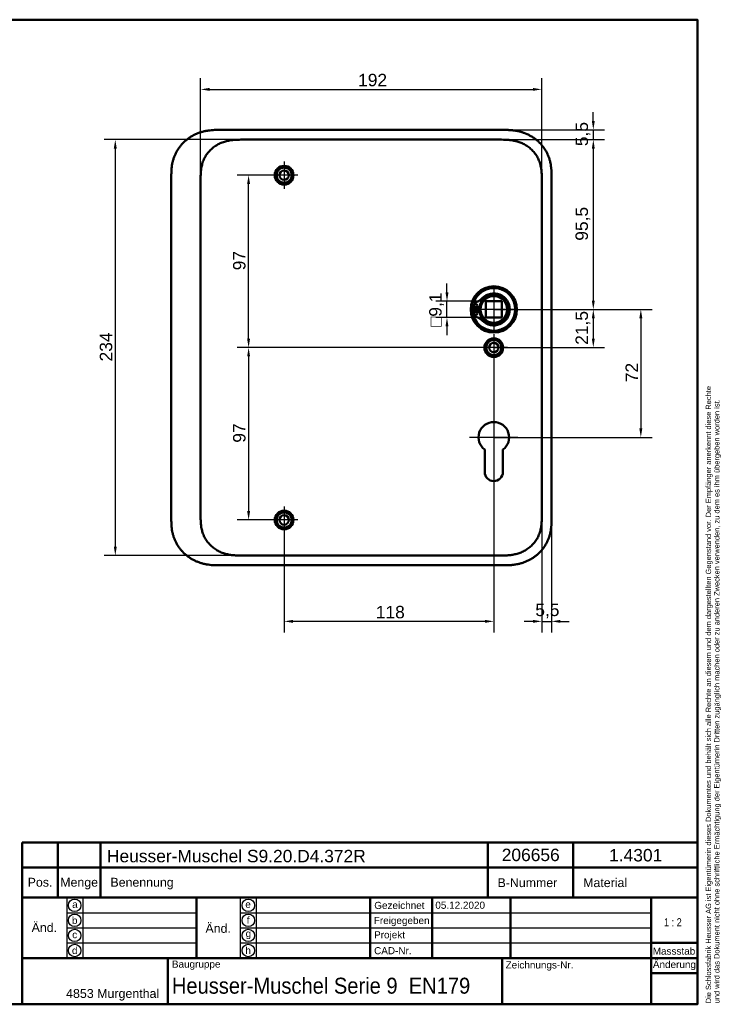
# Model space of a CAD drawing. Header units: millimetres. Extents: x 20 to 833, y 20 to 574.
# Tile 16 of 16: x 439 to 833, y 20 to 574. Entities that reach past the tile are written whole.
import ezdxf
from ezdxf.enums import TextEntityAlignment as Align

# ---------------------------------------------------------------- set-up
doc = ezdxf.new("R2010")
doc.units = ezdxf.units.MM
doc.header["$LTSCALE"] = 2
for name, color, linetype, lineweight in [('Bemaßungen(DIN)', 7, 'Continuous', 25), ('Mittelpunktmarkierung(DIN)', 7, 'Continuous', 25), ('Sichtbare Kanten(DIN)', 7, 'Continuous', 50), ('Skizziergeometrie(DIN)', 7, 'Continuous', 50), ('Skizzierlinie(DIN)', 7, 'Continuous', 25), ('Symbole(DIN)', 7, 'Continuous', 25)]:
    doc.layers.add(name, color=color, linetype=linetype, lineweight=lineweight)
doc.styles.add('Aktuell-DIN', font='arial.ttf')
doc.styles.add('STANDARD-DIN~0', font='arial.ttf')
doc.styles.add('Textstil10', font='arial.ttf')
doc.styles.add('Textstil41', font='arial.ttf', dxfattribs={"width": 0.8})
doc.styles.add('Textstil83', font='arial.ttf', dxfattribs={"width": 0.8})
doc.dimstyles.new('CAD-LAN', dxfattribs={"dimscale": 2, "dimtxt": 3.5, "dimasz": 2.5, "dimexe": 3.175, "dimexo": 0, "dimgap": 0.8, "dimtad": 1, "dimrnd": 1e-08, "dimtxsty": 'STANDARD-DIN~0', "dimcen": 0.09, "dimdle": 10, "dimclrd": 250, "dimclre": 250, "dimclrt": 250, "dimadec": 0, "dimazin": 2, "dimtfac": 1, "dimtmove": 0, "dimatfit": 3, "dimfxl": 1, "dimtolj": 1, "dimtzin": 0, "dimlwd": 25, "dimlwe": 25, "dimarcsym": 0})

# ---------------------------------------------------------------- blocks, each defined once
blk = doc.blocks.new('Ränder Standardrahmen')
at = {"layer": 'Skizziergeometrie(DIN)', "flags": 128}
blk.add_lwpolyline([(10, 10), (10, 287), (410, 287), (410, 10), (10, 10)], dxfattribs=at)
blk = doc.blocks.new('Schriftfelder Heusser')
at = {"layer": 'Skizziergeometrie(DIN)'}
for p, q in [((101, 229.92), (101, 236.92)), ((101, 236.92), (291, 236.92)), ((111, 229.92), (111, 236.92)), ((123, 229.92), (123, 236.92)), ((232, 229.92), (232, 236.92)), ((256, 229.92), (256, 236.92)), ((291, 236.92), (291, 229.92)), ((101, 191.42), (101, 229.92)), ((101, 229.92), (291, 229.92)), ((111, 229.92), (111, 221.42)), ((123, 229.92), (123, 221.42)), ((232, 229.92), (232, 221.42)), ((256, 229.92), (256, 221.42)), ((291, 229.92), (291, 191.42)), ((101, 221.42), (291, 221.42)), ((150, 221.42), (150, 204.42)), ((198.85, 221.42), (198.85, 204.42)), ((216.35, 221.42), (216.35, 204.42)), ((238.35, 221.42), (238.35, 204.42)), ((278, 221.42), (278, 191.42)), ((278, 208.67), (291, 208.67)), ((101, 204.42), (291, 204.42)), ((142, 204.42), (142, 191.42)), ((236, 204.42), (236, 191.42)), ((278, 200.17), (291, 200.17)), ((291, 191.42), (101, 191.42))]:
    blk.add_line(p, q, dxfattribs=at)
at = {"layer": 'Skizzierlinie(DIN)'}
for p, q in [((113.5, 221.42), (113.5, 204.42)), ((118, 221.42), (118, 204.42)), ((162.35, 221.42), (162.35, 204.42)), ((166.85, 221.42), (166.85, 204.42)), ((113.5, 217.17), (150, 217.17)), ((162.35, 217.17), (278, 217.17)), ((113.5, 212.92), (150, 212.92)), ((162.35, 212.92), (278, 212.92)), ((113.5, 208.67), (150, 208.67)), ((162.35, 208.67), (278, 208.67))]:
    blk.add_line(p, q, dxfattribs=at)
for centre in [(115.75, 219.25), (164.6, 219.25), (115.75, 215.04), (164.6, 215.04), (115.75, 210.79), (164.6, 210.79), (115.75, 206.54), (164.6, 206.54)]:
    blk.add_circle(centre, 1.75, dxfattribs=at)
at = {"layer": 'Symbole(DIN)', "color": 7, "insert": (293.33, 191.7), "char_height": 1.5, "width": 182.3003, "attachment_point": 1, "rotation": 90, "line_spacing_factor": 0.944221, "style": 'Aktuell-DIN'}
blk.add_mtext('\\fArial|b0|i0;\\H1.5000;Die Schlossfabrik Heusser AG ist Eigentümerin dieses Dokumentes und behält sich alle Rechte an diesem und dem dargestellten Gegenstand vor. Der Empfänger anerkennt diese Rechte\\Pund wird das Dokument nicht ohne schriftliche Ermächtigung der Eigentümerin Dritten zugänglich machen oder zu anderen Zwecken verwenden, zu dem es ihm übergeben worden ist.\\P ', dxfattribs=at)
at = {"layer": 'Symbole(DIN)', "color": 179, "true_color": 0x262659, "style": 'Aktuell-DIN'}
for s, insert, char_height, attachment_point in [('B-Nummer', (234.74, 225.62), 2.489, 4), ('Material', (265.02, 225.62), 2.489, 5), ('Pos.', (106, 227), 2.489, 2), ('Menge', (117, 227), 2.489, 2), ('Benennung', (125.81, 225.38), 2.489, 4), ('\\fArial|b0|i0;a', (115.81, 219.53), 2, 5), ('\\fArial|b0|i0;e', (164.54, 219.53), 2, 5), ('\\fArial|b0|i0;Gezeichnet', (200.05, 219.23), 2, 4), ('\\fArial|b0|i0;b', (115.75, 215), 2, 5), ('\\fArial|b0|i0;f', (164.55, 215.06), 2, 5), ('\\fArial|b0|i0;Freigegeben', (199.92, 216), 2, 1), ('\\fArial|b0|i0;c', (115.75, 211.01), 2, 5), ('\\fArial|b0|i0;g', (164.63, 211.05), 2, 5), ('\\fArial|b0|i0;Projekt', (200, 211.98), 2, 1), ('\\fArial|b0|i0;d', (115.76, 206.55), 2, 5), ('\\fArial|b0|i0;h', (164.55, 206.57), 2, 5), ('\\fArial|b0|i0;CAD-Nr.', (200, 207.5), 2, 1), ('\\fArial|b0|i0;\\H2.0000;Massstab', (284.39, 206.37), 2, 5), ('\\fArial|b0|i0;\\H2.0000;Baugruppe', (143.1, 203.73), 2, 1), ('\\fArial|b0|i0;Zeichnungs-Nr.', (237, 203.5), 2, 1), ('\\fArial|b0|i0;\\H2.5000;4853 Murgenthal', (113.33, 192.46), 2.5, 7)]:
    blk.add_mtext(s, dxfattribs=dict(at, insert=insert, char_height=char_height, attachment_point=attachment_point))
at = {"layer": 'Symbole(DIN)', "color": 179, "true_color": 0x262659, "attachment_point": 5, "style": 'Aktuell-DIN'}
for s, insert, char_height, width in [('Änd.', (107.21, 213), 2.489, 12.3494), ('Änd.', (156.12, 212.76), 2.489, 12.3494), ('\\fArial|b0|i0;Änderung', (284.51, 202.33), 2, 12.1143)]:
    blk.add_mtext(s, dxfattribs=dict(at, insert=insert, char_height=char_height, width=width))
at = {"layer": 'Symbole(DIN)', "color": 7, "insert": (143.1, 196.62), "char_height": 4.5, "width": 90.18, "attachment_point": 4, "style": 'Aktuell-DIN'}
blk.add_mtext('\\fArial|b0|i0;\\W0.90;\\H4.5000;Heusser-Muschel Serie 9  EN179', dxfattribs=at)
at = {"layer": 'Symbole(DIN)', "color": 179, "true_color": 0x262659, "style": 'Textstil10'}
blk.add_attdef('ERSTELLUNGSDATUM_001', (217.23, 218.29), '', height=2, dxfattribs=at)
at = {"layer": 'Symbole(DIN)', "color": 179, "true_color": 0x262659}
for tag, height, style, p in [('AUTOR', 2.49, 'Aktuell-DIN', (240.03, 219.26)), ('KONTROLLDATUM', 2, 'Textstil10', (217.42, 215.04)), ('KONTROLLIERT_VON', 2, 'Textstil10', (239.98, 215.05))]:
    blk.add_attdef(tag, text='', height=height, dxfattribs=dict(at, style=style)).set_placement(p, align=Align.MIDDLE_LEFT)
at = {"layer": 'Symbole(DIN)', "color": 7, "style": 'Textstil83', "width": 0.8}
blk.add_attdef('Anfänglicher_Ansichtsmaßstab_001', (281.57, 213.34), '', height=2.3, dxfattribs=at)
at = {"layer": 'Symbole(DIN)', "color": 179, "true_color": 0x262659, "style": 'Textstil10'}
blk.add_attdef('PROJEKT', text='', height=2, dxfattribs=at).set_placement((217.77, 209.72), align=Align.BOTTOM_LEFT)
at = {"layer": 'Symbole(DIN)', "color": 7, "style": 'Textstil41', "width": 0.8}
blk.add_attdef('STATUS', text='', height=5, dxfattribs=at).set_placement((284.53, 195.86), align=Align.MIDDLE_CENTER)
blk = doc.blocks.new('*D8')
at = {"layer": 'Bemaßungen(DIN)', "color": 250, "linetype": 'Continuous', "lineweight": 25, "true_color": 0x3f3f3f, "transparency": 16777216}
for p, q in [((708.83, 506.5), (767.72, 506.5)), ((761.37, 501.5), (761.37, 416)), ((705.37, 411), (767.72, 411))]:
    blk.add_line(p, q, dxfattribs=at)
at = {"layer": 'Bemaßungen(DIN)', "color": 250, "linetype": 'Continuous', "true_color": 0x3f3f3f, "transparency": 16777216}
for points in [[(760.54, 501.5), (762.2, 501.5), (761.37, 506.5)], [(760.54, 416), (762.2, 416), (761.37, 411)]]:
    blk.add_solid(points, dxfattribs=at)
at = {"layer": 'Defpoints', "color": 0, "linetype": 'Continuous', "transparency": 16777216}
for p in [(708.83, 506.5), (705.37, 411), (761.37, 411)]:
    blk.add_point(p, dxfattribs=at)
at = {"layer": 'Bemaßungen(DIN)', "color": 250, "linetype": 'Continuous', "lineweight": 25, "true_color": 0x3f3f3f, "transparency": 16777216, "insert": (751.36, 449.63), "char_height": 7, "attachment_point": 1, "rotation": 90, "style": 'STANDARD-DIN~0'}
blk.add_mtext('\\A1;95,5', dxfattribs=at)
blk = doc.blocks.new('*D9')
at = {"layer": 'Bemaßungen(DIN)', "color": 250, "linetype": 'Continuous', "lineweight": 25, "true_color": 0x3f3f3f, "transparency": 16777216}
for p, q in [((705.37, 411), (767.72, 411)), ((761.37, 406), (761.37, 394.5)), ((705.37, 389.5), (767.72, 389.5))]:
    blk.add_line(p, q, dxfattribs=at)
at = {"layer": 'Bemaßungen(DIN)', "color": 250, "linetype": 'Continuous', "true_color": 0x3f3f3f, "transparency": 16777216}
for points in [[(760.54, 406), (762.2, 406), (761.37, 411)], [(760.54, 394.5), (762.2, 394.5), (761.37, 389.5)]]:
    blk.add_solid(points, dxfattribs=at)
at = {"layer": 'Defpoints', "color": 0, "linetype": 'Continuous', "transparency": 16777216}
for p in [(705.37, 411), (705.37, 389.5), (761.37, 389.5)]:
    blk.add_point(p, dxfattribs=at)
at = {"layer": 'Bemaßungen(DIN)', "color": 250, "linetype": 'Continuous', "lineweight": 25, "true_color": 0x3f3f3f, "transparency": 16777216, "insert": (751.36, 391.07), "char_height": 7, "attachment_point": 1, "rotation": 90, "style": 'STANDARD-DIN~0'}
blk.add_mtext('\\A1;21,5', dxfattribs=at)
blk = doc.blocks.new('*D10')
at = {"layer": 'Bemaßungen(DIN)', "color": 250, "linetype": 'Continuous', "lineweight": 25, "true_color": 0x3f3f3f, "transparency": 16777216}
for p, q in [((705.37, 411), (794.47, 411)), ((788.12, 406), (788.12, 344)), ((705.37, 339), (794.47, 339))]:
    blk.add_line(p, q, dxfattribs=at)
at = {"layer": 'Bemaßungen(DIN)', "color": 250, "linetype": 'Continuous', "true_color": 0x3f3f3f, "transparency": 16777216}
for points in [[(787.29, 406), (788.95, 406), (788.12, 411)], [(787.29, 344), (788.95, 344), (788.12, 339)]]:
    blk.add_solid(points, dxfattribs=at)
at = {"layer": 'Defpoints', "color": 0, "linetype": 'Continuous', "transparency": 16777216}
for p in [(705.37, 411), (705.37, 339), (788.12, 339)]:
    blk.add_point(p, dxfattribs=at)
at = {"layer": 'Bemaßungen(DIN)', "color": 250, "linetype": 'Continuous', "lineweight": 25, "true_color": 0x3f3f3f, "transparency": 16777216, "insert": (779.49, 370.05), "char_height": 7, "attachment_point": 1, "rotation": 90, "style": 'STANDARD-DIN~0'}
blk.add_mtext('\\A1;72', dxfattribs=at)
blk = doc.blocks.new('*D11')
at = {"layer": 'Bemaßungen(DIN)', "color": 250, "linetype": 'Continuous', "lineweight": 25, "true_color": 0x3f3f3f, "transparency": 16777216}
for p, q in [((761.37, 517), (761.37, 522)), ((709.83, 512), (767.72, 512)), ((761.37, 512), (761.37, 506.5)), ((708.83, 506.5), (767.72, 506.5)), ((761.37, 501.5), (761.37, 496.5))]:
    blk.add_line(p, q, dxfattribs=at)
at = {"layer": 'Bemaßungen(DIN)', "color": 250, "linetype": 'Continuous', "true_color": 0x3f3f3f, "transparency": 16777216}
for points in [[(760.54, 517), (762.2, 517), (761.37, 512)], [(760.54, 501.5), (762.2, 501.5), (761.37, 506.5)]]:
    blk.add_solid(points, dxfattribs=at)
at = {"layer": 'Defpoints', "color": 0, "linetype": 'Continuous', "transparency": 16777216}
for p in [(709.83, 512), (708.83, 506.5), (761.37, 506.5)]:
    blk.add_point(p, dxfattribs=at)
at = {"layer": 'Bemaßungen(DIN)', "color": 250, "linetype": 'Continuous', "lineweight": 25, "true_color": 0x3f3f3f, "transparency": 16777216, "insert": (751.38, 502.85), "char_height": 7, "attachment_point": 1, "rotation": 90, "style": 'STANDARD-DIN~0'}
blk.add_mtext('\\A1;5,5', dxfattribs=at)
blk = doc.blocks.new('*D12')
at = {"layer": 'Bemaßungen(DIN)', "color": 250, "linetype": 'Continuous', "lineweight": 25, "true_color": 0x3f3f3f, "transparency": 16777216}
for p, q in [((587.37, 486.5), (561.02, 486.5)), ((567.37, 394.5), (567.37, 481.5)), ((705.37, 389.5), (561.02, 389.5))]:
    blk.add_line(p, q, dxfattribs=at)
at = {"layer": 'Bemaßungen(DIN)', "color": 250, "linetype": 'Continuous', "true_color": 0x3f3f3f, "transparency": 16777216}
for points in [[(566.54, 481.5), (568.2, 481.5), (567.37, 486.5)], [(566.54, 394.5), (568.2, 394.5), (567.37, 389.5)]]:
    blk.add_solid(points, dxfattribs=at)
at = {"layer": 'Defpoints', "color": 0, "linetype": 'Continuous', "transparency": 16777216}
for p in [(567.37, 486.5), (587.37, 486.5), (705.37, 389.5)]:
    blk.add_point(p, dxfattribs=at)
at = {"layer": 'Bemaßungen(DIN)', "color": 250, "linetype": 'Continuous', "lineweight": 25, "true_color": 0x3f3f3f, "transparency": 16777216, "insert": (558.62, 432.99), "char_height": 7, "attachment_point": 1, "rotation": 90, "style": 'STANDARD-DIN~0'}
blk.add_mtext('\\A1;97', dxfattribs=at)
blk = doc.blocks.new('*D13')
at = {"layer": 'Bemaßungen(DIN)', "color": 250, "linetype": 'Continuous', "lineweight": 25, "true_color": 0x3f3f3f, "transparency": 16777216}
for p, q in [((705.37, 389.5), (561.02, 389.5)), ((567.37, 384.5), (567.37, 297.5)), ((587.37, 292.5), (561.02, 292.5))]:
    blk.add_line(p, q, dxfattribs=at)
at = {"layer": 'Bemaßungen(DIN)', "color": 250, "linetype": 'Continuous', "true_color": 0x3f3f3f, "transparency": 16777216}
for points in [[(566.54, 384.5), (568.2, 384.5), (567.37, 389.5)], [(566.54, 297.5), (568.2, 297.5), (567.37, 292.5)]]:
    blk.add_solid(points, dxfattribs=at)
at = {"layer": 'Defpoints', "color": 0, "linetype": 'Continuous', "transparency": 16777216}
for p in [(705.37, 389.5), (567.37, 292.5), (587.37, 292.5)]:
    blk.add_point(p, dxfattribs=at)
at = {"layer": 'Bemaßungen(DIN)', "color": 250, "linetype": 'Continuous', "lineweight": 25, "true_color": 0x3f3f3f, "transparency": 16777216, "insert": (558.62, 335.99), "char_height": 7, "attachment_point": 1, "rotation": 90, "style": 'STANDARD-DIN~0'}
blk.add_mtext('\\A1;97', dxfattribs=at)
blk = doc.blocks.new('*D14')
at = {"layer": 'Bemaßungen(DIN)', "color": 250, "linetype": 'Continuous', "lineweight": 25, "true_color": 0x3f3f3f, "transparency": 16777216}
for p, q in [((679.02, 420.55), (679.02, 425.55)), ((700.82, 415.55), (672.67, 415.55)), ((679.02, 406.45), (679.02, 415.55)), ((700.82, 406.45), (672.67, 406.45)), ((679.02, 401.45), (679.02, 396.45))]:
    blk.add_line(p, q, dxfattribs=at)
at = {"layer": 'Bemaßungen(DIN)', "color": 250, "linetype": 'Continuous', "true_color": 0x3f3f3f, "transparency": 16777216}
for points in [[(678.19, 420.55), (679.85, 420.55), (679.02, 415.55)], [(678.19, 401.45), (679.85, 401.45), (679.02, 406.45)]]:
    blk.add_solid(points, dxfattribs=at)
at = {"layer": 'Defpoints', "color": 0, "linetype": 'Continuous', "transparency": 16777216}
for p in [(679.02, 415.55), (700.82, 415.55), (700.82, 406.45)]:
    blk.add_point(p, dxfattribs=at)
at = {"layer": 'Bemaßungen(DIN)', "color": 250, "linetype": 'Continuous', "lineweight": 25, "true_color": 0x3f3f3f, "transparency": 16777216, "insert": (669.01, 401.23), "char_height": 7, "attachment_point": 1, "rotation": 90, "style": 'STANDARD-DIN~0'}
blk.add_mtext('\\A1;\\fAIGDT|b0|i0;\\H7.0000;o\\fArial|b0|i0;\\H7.0000;9,1', dxfattribs=at)
blk = doc.blocks.new('*D15')
at = {"layer": 'Bemaßungen(DIN)', "color": 250, "linetype": 'Continuous', "lineweight": 25, "true_color": 0x3f3f3f, "transparency": 16777216}
for p, q in [((540.37, 484.22), (540.37, 541.14)), ((732.37, 484.22), (732.37, 541.14)), ((545.37, 534.79), (727.37, 534.79))]:
    blk.add_line(p, q, dxfattribs=at)
at = {"layer": 'Bemaßungen(DIN)', "color": 250, "linetype": 'Continuous', "true_color": 0x3f3f3f, "transparency": 16777216}
for points in [[(545.37, 535.62), (545.37, 533.96), (540.37, 534.79)], [(727.37, 535.62), (727.37, 533.96), (732.37, 534.79)]]:
    blk.add_solid(points, dxfattribs=at)
at = {"layer": 'Defpoints', "color": 0, "linetype": 'Continuous', "transparency": 16777216}
for p in [(732.37, 534.79), (540.37, 484.22), (732.37, 484.22)]:
    blk.add_point(p, dxfattribs=at)
at = {"layer": 'Bemaßungen(DIN)', "color": 250, "linetype": 'Continuous', "lineweight": 25, "true_color": 0x3f3f3f, "transparency": 16777216, "insert": (629, 543.54), "char_height": 7, "attachment_point": 1, "style": 'STANDARD-DIN~0'}
blk.add_mtext('\\A1;192', dxfattribs=at)
blk = doc.blocks.new('*D16')
at = {"layer": 'Bemaßungen(DIN)', "color": 250, "linetype": 'Continuous', "lineweight": 25, "true_color": 0x3f3f3f, "transparency": 16777216}
for p, q in [((563.91, 506.5), (486, 506.5)), ((492.35, 501.5), (492.35, 277.5)), ((563.91, 272.5), (486, 272.5))]:
    blk.add_line(p, q, dxfattribs=at)
at = {"layer": 'Bemaßungen(DIN)', "color": 250, "linetype": 'Continuous', "true_color": 0x3f3f3f, "transparency": 16777216}
for points in [[(491.52, 501.5), (493.18, 501.5), (492.35, 506.5)], [(491.52, 277.5), (493.18, 277.5), (492.35, 272.5)]]:
    blk.add_solid(points, dxfattribs=at)
at = {"layer": 'Defpoints', "color": 0, "linetype": 'Continuous', "transparency": 16777216}
for p in [(563.91, 506.5), (492.35, 272.5), (563.91, 272.5)]:
    blk.add_point(p, dxfattribs=at)
at = {"layer": 'Bemaßungen(DIN)', "color": 250, "linetype": 'Continuous', "lineweight": 25, "true_color": 0x3f3f3f, "transparency": 16777216, "insert": (483.6, 381.72), "char_height": 7, "attachment_point": 1, "rotation": 90, "style": 'STANDARD-DIN~0'}
blk.add_mtext('\\A1;234', dxfattribs=at)
blk = doc.blocks.new('*D17')
at = {"layer": 'Bemaßungen(DIN)', "color": 250, "linetype": 'Continuous', "lineweight": 25, "true_color": 0x3f3f3f, "transparency": 16777216}
for p, q in [((705.37, 381.85), (705.37, 229.11)), ((587.37, 284.85), (587.37, 229.11)), ((700.37, 235.46), (592.37, 235.46))]:
    blk.add_line(p, q, dxfattribs=at)
at = {"layer": 'Bemaßungen(DIN)', "color": 250, "linetype": 'Continuous', "true_color": 0x3f3f3f, "transparency": 16777216}
for points in [[(592.37, 236.29), (592.37, 234.62), (587.37, 235.46)], [(700.37, 236.29), (700.37, 234.62), (705.37, 235.46)]]:
    blk.add_solid(points, dxfattribs=at)
at = {"layer": 'Defpoints', "color": 0, "linetype": 'Continuous', "transparency": 16777216}
for p in [(705.37, 381.85), (587.37, 284.85), (587.37, 235.46)]:
    blk.add_point(p, dxfattribs=at)
at = {"layer": 'Bemaßungen(DIN)', "color": 250, "linetype": 'Continuous', "lineweight": 25, "true_color": 0x3f3f3f, "transparency": 16777216, "insert": (638.96, 244.2), "char_height": 7, "attachment_point": 1, "style": 'STANDARD-DIN~0'}
blk.add_mtext('\\A1;118', dxfattribs=at)
blk = doc.blocks.new('*D18')
at = {"layer": 'Bemaßungen(DIN)', "color": 250, "linetype": 'Continuous', "lineweight": 25, "true_color": 0x3f3f3f, "transparency": 16777216}
for p, q in [((732.37, 294.79), (732.37, 229.11)), ((737.87, 293.79), (737.87, 229.11)), ((727.37, 235.46), (722.37, 235.46)), ((732.37, 235.46), (737.87, 235.46)), ((742.87, 235.46), (747.87, 235.46))]:
    blk.add_line(p, q, dxfattribs=at)
at = {"layer": 'Bemaßungen(DIN)', "color": 250, "linetype": 'Continuous', "true_color": 0x3f3f3f, "transparency": 16777216}
for points in [[(727.37, 236.29), (727.37, 234.62), (732.37, 235.46)], [(742.87, 236.29), (742.87, 234.62), (737.87, 235.46)]]:
    blk.add_solid(points, dxfattribs=at)
at = {"layer": 'Defpoints', "color": 0, "linetype": 'Continuous', "transparency": 16777216}
for p in [(732.37, 294.79), (737.87, 293.79), (737.87, 235.46)]:
    blk.add_point(p, dxfattribs=at)
at = {"layer": 'Bemaßungen(DIN)', "color": 250, "linetype": 'Continuous', "lineweight": 25, "true_color": 0x3f3f3f, "transparency": 16777216, "insert": (728.72, 245.44), "char_height": 7, "attachment_point": 1, "style": 'STANDARD-DIN~0'}
blk.add_mtext('\\A1;5,5', dxfattribs=at)

msp = doc.modelspace()

# ---------------------------------------------------------------- linework, layer by layer
at = {"layer": 'Mittelpunktmarkierung(DIN)', "linetype": 'Continuous'}
for p, q in [((587.37, 494.151), (587.37, 478.851)), ((595.02, 486.501), (579.72, 486.501)), ((705.37, 423.501), (705.37, 398.501)), ((717.87, 411.001), (692.87, 411.001)), ((705.37, 397.151), (705.37, 381.851)), ((713.02, 389.501), (697.72, 389.501)), ((705.37, 352.601), (705.37, 329.001)), ((718.97, 339.001), (691.77, 339.001)), ((587.37, 300.151), (587.37, 284.851)), ((595.02, 292.501), (579.72, 292.501))]:
    msp.add_line(p, q, dxfattribs=at)
at = {"layer": 'Sichtbare Kanten(DIN)'}
for p, q in [((709.831, 512.001), (550.908, 512.001)), ((563.908, 506.501), (563.908, 506.501)), ((708.831, 506.501), (563.908, 506.501)), ((523.87, 485.217), (523.87, 293.744)), ((737.87, 293.786), (737.87, 485.217)), ((709.92, 415.551), (700.82, 415.551)), ((700.82, 406.451), (700.82, 415.551)), ((709.92, 415.551), (709.92, 406.451)), ((693.411, 411.618), (693.411, 414.642)), ((697.111, 411.618), (693.411, 411.618)), ((693.411, 410.385), (697.111, 410.385)), ((693.411, 407.361), (693.411, 410.385)), ((709.92, 406.451), (700.82, 406.451)), ((700.27, 319.502), (700.27, 332.077)), ((710.47, 332.077), (710.47, 319.502)), ((563.908, 272.501), (563.908, 272.501)), ((708.831, 272.501), (563.908, 272.501)), ((708.831, 272.501), (708.831, 272.501)), ((550.908, 267.001), (709.831, 267.001))]:
    msp.add_line(p, q, dxfattribs=at)
for centre, radius in [((587.37, 486.501), 5.25), ((587.37, 486.501), 4.25), ((587.37, 486.501), 2.65), ((705.37, 411.001), 13), ((705.37, 411.001), 12.5), ((705.37, 411.001), 8), ((705.37, 411.001), 7.5), ((695.261, 413.233), 0.85), ((695.261, 408.77), 0.85), ((705.37, 389.501), 5.25), ((705.37, 389.501), 4.25), ((705.37, 389.501), 2.65), ((587.37, 292.501), 5.25), ((587.37, 292.501), 4.25), ((587.37, 292.501), 2.65)]:
    msp.add_circle(centre, radius, dxfattribs=at)
for centre, radius, start, end in [((705.37, 411.001), 12, 198.17213, 161.82787), ((692.671, 423.324), 8.678, 274.96705, 315.8591), ((704.636, 411.001), 7.55, 125.6871, 175.31499), ((705.37, 411.001), 9.017, 224.1409, 135.8591), ((705.37, 411.001), 12, 175.21102, 184.78898), ((705.37, 411.001), 9, 176.0711, 183.9289), ((704.636, 411.001), 7.55, 184.68501, 234.3129), ((705.37, 411.001), 8.2, 153.63056, 206.36944), ((692.671, 398.678), 8.678, 44.1409, 85.03295), ((705.37, 339.001), 8.6, 306.37412, 233.63044), ((705.37, 319.502), 5.1, 180, 0)]:
    msp.add_arc(centre, radius, start, end, dxfattribs=at)
for points, knots in [([(550.908, 512.001), (550.323, 511.999), (549.144, 511.986), (547.655, 511.922), (546.157, 511.807), (544.954, 511.669), (543.45, 511.427), (542.249, 511.175), (540.76, 510.78), (539.58, 510.399), (538.129, 509.838), (536.992, 509.322), (535.607, 508.594), (534.532, 507.945), (533.24, 507.056), (532.25, 506.283), (531.076, 505.247), (530.191, 504.364), (529.159, 503.199), (528.395, 502.223), (527.523, 500.953), (526.894, 499.901), (526.196, 498.551), (525.708, 497.446), (525.188, 496.041), (524.842, 494.902), (524.493, 493.468), (524.279, 492.316), (524.084, 490.877), (523.98, 489.729), (523.903, 488.303), (523.87, 486.888), (523.869, 485.771), (523.87, 485.217)], [-0.99998994, -0.99998994, -0.99998994, -0.99998994, -0.9592928, -0.91859565, -0.89824708, -0.85754993, -0.83720136, -0.79650421, -0.77615564, -0.73545849, -0.71510992, -0.67441277, -0.6540642, -0.61336705, -0.59301848, -0.55232133, -0.53197276, -0.49127561, -0.47092704, -0.43022989, -0.40988132, -0.36918417, -0.3488356, -0.30813845, -0.28778988, -0.24709273, -0.22674416, -0.18604701, -0.16569844, -0.12500129, -0.10465272, -0.06395557, -0.02325842, -0.02325842, -0.02325842, -0.02325842]), ([(737.87, 485.217), (737.87, 485.516), (737.869, 486.115), (737.864, 486.868), (737.851, 487.624), (737.834, 488.232), (737.8, 488.996), (737.762, 489.607), (737.686, 490.526), (737.585, 491.446), (737.397, 492.671), (737.214, 493.585), (736.997, 494.492), (736.834, 495.093), (736.607, 495.838), (736.407, 496.429), (736.134, 497.16), (735.897, 497.738), (735.515, 498.593), (735.097, 499.431), (734.403, 500.654), (733.719, 501.699), (732.785, 502.948), (731.976, 503.899), (730.896, 505.023), (729.978, 505.868), (728.771, 506.851), (727.759, 507.579), (726.445, 508.412), (725.355, 509.016), (724.094, 509.621), (723.235, 509.984), (722.364, 510.314), (721.777, 510.518), (720.889, 510.799), (719.993, 511.047), (718.787, 511.325), (717.875, 511.495), (716.96, 511.636), (716.35, 511.716), (715.587, 511.799), (714.976, 511.853), (714.213, 511.907), (713.603, 511.94), (712.691, 511.976), (711.479, 512.001), (710.428, 512.002), (709.831, 512.001)], [-0.99999789, -0.99999789, -0.99999789, -0.99999789, -0.9791648, -0.9583317, -0.94791516, -0.92708206, -0.91666552, -0.89583243, -0.88541588, -0.85416624, -0.83333315, -0.80208351, -0.79166696, -0.77083387, -0.76041733, -0.73958423, -0.72916769, -0.70833459, -0.69791805, -0.66666841, -0.64583532, -0.60416913, -0.58333604, -0.54166985, -0.52083676, -0.47917058, -0.45833749, -0.4166713, -0.39583821, -0.35417202, -0.33333893, -0.30208929, -0.29167275, -0.27083965, -0.26042311, -0.22917347, -0.20834038, -0.17709074, -0.16667419, -0.1458411, -0.13542455, -0.11459146, -0.10417491, -0.08334182, -0.07292528, -0.04167564, -0.00000945, -0.00000945, -0.00000945, -0.00000945]), ([(540.37, 484.217), (540.37, 484.845), (540.37, 485.493), (540.382, 486.142), (540.396, 486.865), (540.425, 487.589), (540.48, 488.304), (540.541, 489.082), (540.631, 489.85), (540.762, 490.612), (540.898, 491.405), (541.077, 492.191), (541.311, 492.981), (541.547, 493.774), (541.837, 494.562), (542.182, 495.328), (542.529, 496.097), (542.932, 496.845), (543.388, 497.562), (543.842, 498.278), (544.349, 498.963), (544.905, 499.611), (545.456, 500.253), (546.057, 500.861), (546.694, 501.422), (547.331, 501.982), (548.001, 502.494), (548.701, 502.959), (549.397, 503.42), (550.122, 503.835), (550.875, 504.204), (551.611, 504.565), (552.374, 504.881), (553.157, 505.152), (553.912, 505.414), (554.687, 505.633), (555.471, 505.81), (556.219, 505.98), (556.976, 506.113), (557.739, 506.213), (558.463, 506.308), (559.193, 506.374), (559.924, 506.418), (560.614, 506.459), (561.307, 506.481), (561.993, 506.491), (562.639, 506.501), (563.281, 506.501), (563.908, 506.501)], [0, 0, 0, 0, 0.20048, 0.20048, 0.20048, 0.4237428, 0.4237428, 0.4237428, 0.6666848, 0.6666848, 0.6666848, 0.9193992, 0.9193992, 0.9193992, 1.173002, 1.173002, 1.173002, 1.4278722, 1.4278722, 1.4278722, 1.6819311, 1.6819311, 1.6819311, 1.933378, 1.933378, 1.933378, 2.1848149, 2.1848149, 2.1848149, 2.4343919, 2.4343919, 2.4343919, 2.6782792, 2.6782792, 2.6782792, 2.9134601, 2.9134601, 2.9134601, 3.1379646, 3.1379646, 3.1379646, 3.3508174, 3.3508174, 3.3508174, 3.5518222, 3.5518222, 3.5518222, 3.7413044, 3.7413044, 3.7413044, 3.7413044]), ([(708.831, 506.501), (709.459, 506.501), (710.1, 506.501), (710.747, 506.491), (711.433, 506.481), (712.125, 506.459), (712.816, 506.418), (713.547, 506.374), (714.277, 506.308), (715, 506.213), (715.764, 506.113), (716.52, 505.98), (717.269, 505.81), (718.053, 505.633), (718.827, 505.414), (719.582, 505.152), (720.365, 504.881), (721.128, 504.565), (721.864, 504.204), (722.617, 503.835), (723.343, 503.42), (724.038, 502.959), (724.739, 502.494), (725.409, 501.982), (726.045, 501.422), (726.682, 500.861), (727.283, 500.253), (727.834, 499.611), (728.39, 498.963), (728.897, 498.278), (729.352, 497.562), (729.807, 496.845), (730.21, 496.097), (730.557, 495.328), (730.902, 494.562), (731.192, 493.774), (731.428, 492.981), (731.663, 492.191), (731.841, 491.405), (731.977, 490.612), (732.108, 489.85), (732.199, 489.082), (732.259, 488.304), (732.314, 487.589), (732.343, 486.865), (732.357, 486.142), (732.37, 485.493), (732.37, 484.845), (732.37, 484.217)], [0, 0, 0, 0, 0.1894834, 0.1894834, 0.1894834, 0.3904881, 0.3904881, 0.3904881, 0.6033414, 0.6033414, 0.6033414, 0.8278466, 0.8278466, 0.8278466, 1.0630283, 1.0630283, 1.0630283, 1.3069161, 1.3069161, 1.3069161, 1.5564929, 1.5564929, 1.5564929, 1.8079285, 1.8079285, 1.8079285, 2.0593731, 2.0593731, 2.0593731, 2.3134297, 2.3134297, 2.3134297, 2.5682979, 2.5682979, 2.5682979, 2.8218991, 2.8218991, 2.8218991, 3.0746122, 3.0746122, 3.0746122, 3.3175525, 3.3175525, 3.3175525, 3.5408138, 3.5408138, 3.5408138, 3.7412926, 3.7412926, 3.7412926, 3.7412926]), ([(523.87, 293.703), (523.87, 293.176), (523.871, 292.087), (523.903, 290.7), (523.98, 289.274), (524.084, 288.126), (524.279, 286.686), (524.493, 285.534), (524.842, 284.101), (525.188, 282.962), (525.708, 281.557), (526.196, 280.452), (526.894, 279.101), (527.523, 278.05), (528.395, 276.78), (529.159, 275.803), (530.191, 274.639), (531.076, 273.756), (532.25, 272.719), (533.24, 271.947), (534.532, 271.058), (535.607, 270.409), (536.992, 269.681), (538.129, 269.165), (539.58, 268.604), (540.76, 268.223), (542.249, 267.828), (543.45, 267.576), (544.954, 267.334), (546.157, 267.196), (547.655, 267.081), (549.144, 267.017), (550.323, 267.004), (550.908, 267.001)], [-0.97472618, -0.97472618, -0.97472618, -0.97472618, -0.93604739, -0.89534998, -0.87500127, -0.83430386, -0.81395515, -0.77325774, -0.75290903, -0.71221162, -0.69186291, -0.6511655, -0.6308168, -0.59011938, -0.56977068, -0.52907326, -0.50872456, -0.46802714, -0.44767844, -0.40698102, -0.38663232, -0.3459349, -0.3255862, -0.28488878, -0.26454008, -0.22384266, -0.20349396, -0.16279654, -0.14244784, -0.10175042, -0.08140172, -0.0407043, -0.00000689, -0.00000689, -0.00000689, -0.00000689]), ([(563.908, 272.501), (563.28, 272.501), (562.639, 272.501), (561.992, 272.511), (561.306, 272.522), (560.614, 272.543), (559.924, 272.585), (559.192, 272.629), (558.463, 272.695), (557.739, 272.79), (556.976, 272.89), (556.219, 273.022), (555.471, 273.192), (554.687, 273.37), (553.912, 273.589), (553.157, 273.85), (552.374, 274.122), (551.611, 274.438), (550.875, 274.799), (550.122, 275.168), (549.396, 275.583), (548.701, 276.044), (548.001, 276.509), (547.331, 277.021), (546.694, 277.581), (546.057, 278.141), (545.456, 278.75), (544.905, 279.392), (544.349, 280.04), (543.842, 280.725), (543.388, 281.44), (542.932, 282.158), (542.529, 282.906), (542.182, 283.675), (541.837, 284.44), (541.547, 285.228), (541.311, 286.021), (541.077, 286.812), (540.898, 287.598), (540.762, 288.391), (540.631, 289.152), (540.541, 289.921), (540.48, 290.699), (540.425, 291.414), (540.396, 292.138), (540.382, 292.861), (540.37, 293.51), (540.37, 294.158), (540.37, 294.786)], [0, 0, 0, 0, 0.1894861, 0.1894861, 0.1894861, 0.3904941, 0.3904941, 0.3904941, 0.6033491, 0.6033491, 0.6033491, 0.8278544, 0.8278544, 0.8278544, 1.0630348, 1.0630348, 1.0630348, 1.3069205, 1.3069205, 1.3069205, 1.5564953, 1.5564953, 1.5564953, 1.8079303, 1.8079303, 1.8079303, 2.0593759, 2.0593759, 2.0593759, 2.3134335, 2.3134335, 2.3134335, 2.5683022, 2.5683022, 2.5683022, 2.8219033, 2.8219033, 2.8219033, 3.0746163, 3.0746163, 3.0746163, 3.3175565, 3.3175565, 3.3175565, 3.5408165, 3.5408165, 3.5408165, 3.7412931, 3.7412931, 3.7412931, 3.7412931]), ([(732.37, 294.786), (732.37, 294.158), (732.37, 293.51), (732.357, 292.861), (732.343, 292.138), (732.314, 291.414), (732.259, 290.699), (732.199, 289.921), (732.108, 289.152), (731.977, 288.391), (731.841, 287.598), (731.663, 286.812), (731.428, 286.021), (731.192, 285.228), (730.902, 284.44), (730.557, 283.675), (730.21, 282.906), (729.807, 282.158), (729.351, 281.44), (728.897, 280.725), (728.39, 280.04), (727.834, 279.392), (727.283, 278.75), (726.682, 278.141), (726.045, 277.581), (725.409, 277.021), (724.739, 276.509), (724.038, 276.044), (723.343, 275.583), (722.617, 275.167), (721.864, 274.798), (721.128, 274.438), (720.365, 274.121), (719.582, 273.85), (718.827, 273.589), (718.053, 273.37), (717.269, 273.192), (716.52, 273.022), (715.763, 272.89), (715, 272.79), (714.276, 272.695), (713.547, 272.629), (712.815, 272.585), (712.125, 272.543), (711.433, 272.522), (710.747, 272.511), (710.1, 272.501), (709.459, 272.501), (708.831, 272.501)], [0, 0, 0, 0, 0.2004784, 0.2004784, 0.2004784, 0.4237411, 0.4237411, 0.4237411, 0.6666843, 0.6666843, 0.6666843, 0.9194001, 0.9194001, 0.9194001, 1.1730034, 1.1730034, 1.1730034, 1.4278738, 1.4278738, 1.4278738, 1.6819326, 1.6819326, 1.6819326, 1.9333793, 1.9333793, 1.9333793, 2.1848165, 2.1848165, 2.1848165, 2.4343943, 2.4343943, 2.4343943, 2.6782826, 2.6782826, 2.6782826, 2.9134642, 2.9134642, 2.9134642, 3.137969, 3.137969, 3.137969, 3.3508216, 3.3508216, 3.3508216, 3.5518257, 3.5518257, 3.5518257, 3.7413067, 3.7413067, 3.7413067, 3.7413067]), ([(709.831, 267.001), (710.428, 267.001), (711.48, 267.002), (712.691, 267.027), (713.603, 267.062), (714.213, 267.095), (714.976, 267.149), (715.587, 267.204), (716.35, 267.287), (716.96, 267.367), (717.875, 267.508), (718.787, 267.678), (720.144, 267.991), (721.337, 268.332), (722.804, 268.841), (723.954, 269.314), (725.355, 269.987), (726.445, 270.59), (727.76, 271.424), (728.771, 272.152), (729.978, 273.135), (730.896, 273.98), (731.976, 275.103), (732.785, 276.054), (733.719, 277.304), (734.403, 278.349), (735.174, 279.707), (735.72, 280.832), (736.311, 282.276), (736.712, 283.459), (737.119, 284.962), (737.374, 286.179), (737.585, 287.557), (737.686, 288.477), (737.762, 289.395), (737.8, 290.007), (737.834, 290.77), (737.851, 291.378), (737.864, 292.135), (737.869, 292.888), (737.87, 293.487), (737.87, 293.786)], [-0.99999787, -0.99999787, -0.99999787, -0.99999787, -0.95833168, -0.92708204, -0.9166655, -0.89583241, -0.88541586, -0.86458277, -0.85416622, -0.83333313, -0.82291658, -0.79166695, -0.77083385, -0.72916767, -0.70833458, -0.66666839, -0.6458353, -0.60416912, -0.58333603, -0.54166984, -0.52083675, -0.47917057, -0.45833747, -0.41667129, -0.3958382, -0.35417201, -0.33333892, -0.29167274, -0.27083965, -0.22917346, -0.20834037, -0.16667419, -0.14584109, -0.11459146, -0.10417491, -0.08334182, -0.07292527, -0.05209218, -0.04167563, -0.02084254, -0.00000945, -0.00000945, -0.00000945, -0.00000945])]:
    msp.add_open_spline(points, degree=3, knots=knots, dxfattribs=at)
for points in [[(540.37, 294.786), (540.37, 389.501), (540.37, 484.217)], [(732.37, 484.217), (732.37, 389.501), (732.37, 294.786)]]:
    msp.add_open_spline(points, degree=2, dxfattribs=at)

# ---------------------------------------------------------------- block references
at = {"xscale": 2, "yscale": 2, "zscale": 2}
msp.add_blockref('Ränder Standardrahmen', (0, 0), dxfattribs=at)
msp.add_blockref('Schriftfelder Heusser', (238, -362.833), dxfattribs=at).add_auto_attribs({'ERSTELLUNGSDATUM_001': '05.12.2020', 'Anfänglicher_Ansichtsmaßstab_001': '1 : 2'})

# ---------------------------------------------------------------- texts
at = {"layer": 'Symbole(DIN)', "color": 7, "char_height": 7, "attachment_point": 1, "style": 'Aktuell-DIN'}
for s, insert, width in [('{\\fArial|b0|i0;\\H7.0000;Heusser-Muschel S9.20.D4.372R}', (487.659, 106.906), 145.65549), ('{\\fArial|b0|i0;\\H7.0000;206656}', (709.83, 107.58), 32.62043), ('{\\fArial|b0|i0;\\H7.0000;1.4301}', (770.274, 107.401), 29.89939)]:
    msp.add_mtext(s, dxfattribs=dict(at, insert=insert, width=width))

# ---------------------------------------------------------------- dimensions: what is measured, and where the dimension line sits
at = {"layer": 'Bemaßungen(DIN)', "color": 250, "linetype": 'Continuous', "lineweight": 25, "true_color": 0x3f3f3f}
for base, p1, p2, angle, override, picture, middle in [((732.37, 534.789), (540.37, 484.217), (732.37, 484.217), 180, {"dimgap": 0.8, "dimdec": 2, "dimtol": 0, "dimlim": 0, "dimtp": 0, "dimtm": 0, "dimtdec": 2, "dimtofl": 0, "dimatfit": 1}, '*D15', (636.37, 534.789)), ((761.37, 506.501), (709.831, 512.001), (708.831, 506.501), 90, {"dimgap": 0.8, "dimdec": 2, "dimtol": 0, "dimlim": 0, "dimtp": 0, "dimtm": 0, "dimtdec": 2, "dimtofl": 1, "dimatfit": 1}, '*D11', (761.37, 509.251)), ((492.351, 272.501), (563.908, 506.501), (563.908, 272.501), 90, {"dimgap": 0.8, "dimdec": 2, "dimtol": 0, "dimlim": 0, "dimtp": 0, "dimtm": 0, "dimtdec": 2, "dimtofl": 0, "dimatfit": 1}, '*D16', (492.351, 389.501)), ((761.37, 411.001), (708.831, 506.501), (705.37, 411.001), 90, {"dimgap": 0.8, "dimdec": 2, "dimtol": 0, "dimlim": 0, "dimtp": 0, "dimtm": 0, "dimtdec": 2, "dimtofl": 0, "dimatfit": 1}, '*D8', (761.37, 458.751)), ((567.37, 486.501), (705.37, 389.501), (587.37, 486.501), 90, {"dimgap": 0.8, "dimdec": 2, "dimtol": 0, "dimlim": 0, "dimtp": 0, "dimtm": 0, "dimtdec": 2, "dimtofl": 0, "dimatfit": 1}, '*D12', (567.37, 438.001)), ((761.37, 389.501), (705.37, 411.001), (705.37, 389.501), 90, {"dimgap": 0.8, "dimdec": 2, "dimtol": 0, "dimlim": 0, "dimtp": 0, "dimtm": 0, "dimtdec": 2, "dimtofl": 0, "dimatfit": 1}, '*D9', (761.37, 400.251)), ((788.12, 339.001), (705.37, 411.001), (705.37, 339.001), 90, {"dimgap": 0.8, "dimdec": 2, "dimtol": 0, "dimlim": 0, "dimtp": 0, "dimtm": 0, "dimtdec": 2, "dimtofl": 0, "dimatfit": 1}, '*D10', (788.12, 375.001)), ((567.37, 292.501), (705.37, 389.501), (587.37, 292.501), 90, {"dimgap": 0.8, "dimdec": 2, "dimtol": 0, "dimlim": 0, "dimtp": 0, "dimtm": 0, "dimtdec": 2, "dimtofl": 0, "dimatfit": 1}, '*D13', (567.37, 341.001)), ((587.37, 235.456), (705.37, 381.851), (587.37, 284.851), 180, {"dimgap": 0.8, "dimdec": 2, "dimtol": 0, "dimlim": 0, "dimtp": 0, "dimtm": 0, "dimtdec": 2, "dimtofl": 0, "dimatfit": 1}, '*D17', (646.37, 235.456)), ((737.87, 235.456), (732.37, 294.786), (737.87, 293.786), 180, {"dimgap": 0.8, "dimdec": 2, "dimtol": 0, "dimlim": 0, "dimtp": 0, "dimtm": 0, "dimtdec": 2, "dimtofl": 1, "dimatfit": 1}, '*D18', (735.12, 235.456))]:
    dim = msp.add_linear_dim(base=base, p1=p1, p2=p2, angle=angle, dimstyle='CAD-LAN', override=override, dxfattribs=at)
    dim.commit()
    dim.dimension.update_dxf_attribs({"geometry": picture, "text_midpoint": middle, "dimtype": 160})
dim = msp.add_linear_dim(base=(679.02, 415.551), p1=(700.82, 406.451), p2=(700.82, 415.551), angle=90, text='\\fAIGDT|b0|i0;\\H7.0000;o\\fArial|b0|i0;\\H7.0000;<>', dimstyle='CAD-LAN', override={"dimgap": 0.8, "dimdec": 2, "dimtol": 0, "dimlim": 0, "dimtp": 0, "dimtm": 0, "dimtdec": 2, "dimtofl": 1, "dimatfit": 1}, dxfattribs=at)
dim.commit()
dim.dimension.update_dxf_attribs({"geometry": '*D14', "text_midpoint": (679.02, 411.001), "dimtype": 160})

doc.saveas('drawing.dxf')
